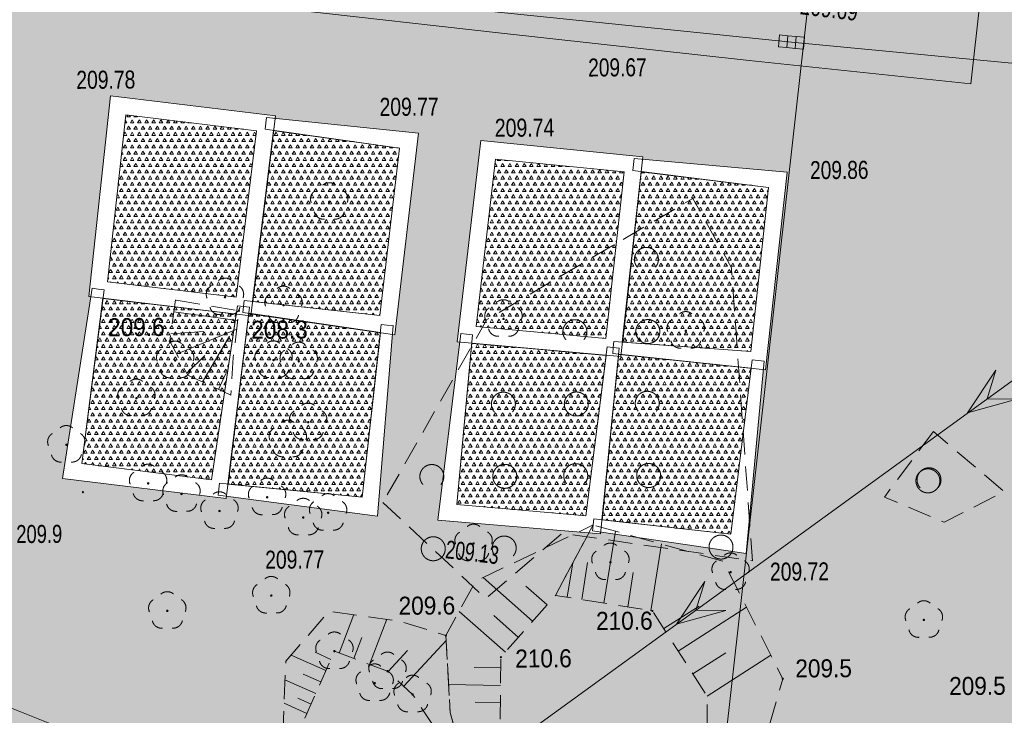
# Model space of a CAD drawing. Header units: millimetres. Extents: x 1477672 to 1719981, y -587673 to -401480.
# Tile 5 of 34: x 1575451 to 1616514, y -551656 to -522659. Entities that reach past the tile are written whole.
import ezdxf
from ezdxf.xclip import XClip

# ---------------------------------------------------------------- set-up
doc = ezdxf.new("R2010")
doc.units = ezdxf.units.MM
doc.header["$MEASUREMENT"] = 0
doc.header["$XCLIPFRAME"] = 0
doc.linetypes.add('1.0_0.5', pattern=[1500, 1000, -500])
doc.linetypes.add('Wipeout_Contour', pattern=[1000, 0, -1000])
for name, color, linetype, lineweight in [('0_Nr_pióra__1', 7, 'Continuous', 13), ('0_Nr_pióra__18', 9, 'Continuous', 13), ('0_Nr_pióra__80', 3, 'Continuous', 13), ('820-G Rysunki Obrazki_Nr_pióra__7', 7, 'Continuous', 13), ('mapa_robocza (1)_31_000 Inne (niezydentyfikowane)_Nr_pióra__1', 1, 'Continuous', 18), ('mapa_robocza (1)_31_000 Inne (niezydentyfikowane)_Nr_pióra__34', 34, 'Continuous', 18), ('mapa_robocza (1)_31_000 Inne (niezydentyfikowane)_Nr_pióra__7', 7, 'Continuous', 18), ('mapa_robocza (1)_31_000 Inne (niezydentyfikowane)_Nr_pióra__96', 96, 'Continuous', 18), ('mapa_robocza (1)_31_drzewo liściaste_Nr_pióra__94', 94, 'Continuous', 18), ('mapa_robocza (1)_31_kratka ściekowa_Nr_pióra__34', 34, 'Continuous', 18), ('mapa_robocza (1)_31_krawężnik_Nr_pióra__7', 7, 'Continuous', 18), ('mapa_robocza (1)_31_pikieta naturalna-Atr2_Nr_pióra__7', 7, 'Continuous', 18), ('mapa_robocza (1)_31_przewód kanalizacyjny_Nr_pióra__34', 34, 'Continuous', 18), ('mapa_robocza (1)_31_punkt wysokościowy naturalny-Atr2_Nr_pióra__7', 7, 'Continuous', 18), ('mapa_robocza (1)_31_skarpa nieumocniona_Nr_pióra__7', 7, 'Continuous', 18), ('mapa_robocza (1)_31_zadrzewienie  zakrzewienie_Nr_pióra__7', 7, 'Continuous', 18), ('mapa_robocza (1)_31_ściana oporowa (linia)_Nr_pióra__7', 7, 'Continuous', 18)]:
    doc.layers.add(name, color=color, linetype=linetype, lineweight=lineweight)
for name, color, linetype in [('820-G Rysunki Obrazki', 7, 'Continuous'), ('mapa_robocza (1)_31_pikieta naturalna', 7, 'Continuous'), ('mapa_robocza (1)_31_punkt wysokościowy naturalny', 7, 'Continuous')]:
    doc.layers.add(name, color=color, linetype=linetype)
doc.styles.add('GENERATED_STYLE_3', font='arial.ttf')
doc.linetypes.add('otdn_500', pattern='A,0,[1,ZS_INWENTARYZACJA TERENU1.Shx,S=39.68254,R=0,X=0,Y=0],-5000,0', length=5000)
pattern_1 = [(0, (1534167.6, 128270.5), (0, 519.61524), [150, -150]), (0, (1534317.6, 128530.3), (0, 519.61524), [150, -150]), (60, (1534167.6, 128270.5), (-450, 259.80762), [150, -150]), (60, (1534467.6, 128270.5), (-450, 259.80762), [150, -150]), (120, (1534317.6, 128270.5), (450, 259.80762), [150, -150]), (120, (1534617.6, 128270.5), (450, 259.80762), [150, -150])]

# ---------------------------------------------------------------- blocks, each defined once
blk = doc.blocks.new('Rysunek_1_31', base_point=(1578976, -495102))
at = {"layer": 'mapa_robocza (1)_31_drzewo liściaste_Nr_pióra__94', "linetype": 'Continuous', "lineweight": 18}
for points in [[(1588410, -530253, 1), (1588310, -530254, 1)], [(1584063, -534228, 1), (1583963, -534229, 1)], [(1586505, -534564, 1), (1586405, -534565, 1)], [(1595678, -535131, 1), (1595578, -535132, 1)], [(1603281, -535627, 1), (1603181, -535628, 1)], [(1581988, -536860, 1), (1581888, -536861, 1)], [(1586088, -536847, 1), (1585988, -536847, 1)], [(1587138, -536901, 1), (1587038, -536901, 1)], [(1580367, -538440, 1), (1580267, -538440, 1)], [(1587533, -539438, 1), (1587433, -539439, 1)], [(1577448, -540377, 1), (1577348, -540377, 1)], [(1586687, -540153, 1), (1586587, -540154, 1)], [(1580857, -541987, 1), (1580757, -541988, 1)], [(1582250, -542429, 1), (1582150, -542430, 1)], [(1585821, -542568, 1), (1585721, -542569, 1)], [(1583834, -543140, 1), (1583734, -543140, 1)], [(1588365, -543214, 1), (1588265, -543214, 1)], [(1587326, -543410, 1), (1587226, -543410, 1)], [(1594432, -544489, 1), (1594332, -544489, 1)], [(1600137, -545276, 1), (1600037, -545276, 1)], [(1605149, -545687, 1), (1605049, -545687, 1)], [(1585995, -546667, 1), (1585895, -546668, 1)], [(1581658, -547302, 1), (1581558, -547303, 1)], [(1613211, -547680, 1), (1613111, -547681, 1)], [(1588628, -548982, 1), (1588528, -548983, 1)], [(1590843, -549819, 1), (1590743, -549820, 1)], [(1590306, -550312, 1), (1590206, -550313, 1)], [(1591888, -550783, 1), (1591788, -550784, 1)]]:
    blk.add_hatch(color=94, dxfattribs=at).paths.add_polyline_path(points)
at = {"layer": 'mapa_robocza (1)_31_pikieta naturalna', "linetype": 'Continuous', "lineweight": 0, "true_color": 0x000000}
for points in [[(1584641, -534795, 1), (1584551, -534796, 1)], [(1581758, -536062, 1), (1581668, -536062, 1)]]:
    blk.add_hatch(color=18, dxfattribs=at).paths.add_polyline_path(points)
at = {"layer": 'mapa_robocza (1)_31_punkt wysokościowy naturalny', "linetype": 'Continuous', "lineweight": 0, "true_color": 0x000000}
for points in [[(1578134, -542353, 1), (1578044, -542353, 1)], [(1601884, -547305, 1), (1601794, -547306, 1)], [(1593269, -548335, 1), (1593179, -548336, 1)], [(1595565, -549232, 1), (1595475, -549233, 1)], [(1607320, -550134, 1), (1607230, -550135, 1)]]:
    blk.add_hatch(color=18, dxfattribs=at).paths.add_polyline_path(points)
at = {"layer": 'mapa_robocza (1)_31_000 Inne (niezydentyfikowane)_Nr_pióra__1', "color": 1, "linetype": 'Continuous', "lineweight": 18, "flags": 128}
for points in [[(1638078, -500415), (1638228, -500464), (1633623, -530752), (1632641, -544158), (1632086, -553621), (1631887, -555642), (1628059, -555904), (1617415, -555316), (1578650, -552780), (1572946, -550493), (1570359, -551018)], [(1554568, -582863), (1646151, -516449), (1647196, -515693)]]:
    blk.add_lwpolyline(points, dxfattribs=at)
for points in [[(1615793, -538464), (1616162, -537270), (1614983, -539051), (1617043, -538484)], [(1603649, -547269), (1604019, -546075), (1602841, -547857), (1604899, -547290)]]:
    blk.add_lwpolyline(points, close=True, dxfattribs=at)
at = {"layer": 'mapa_robocza (1)_31_000 Inne (niezydentyfikowane)_Nr_pióra__7', "color": 7, "linetype": 'Continuous', "lineweight": 18, "flags": 128}
for points in [[(1639770, -492215), (1645898, -436389), (1617490, -440333), (1604604, -555160), (1632561, -556328), (1639286, -496608)], [(1617490, -440333), (1542759, -450706), (1523711, -551458), (1539066, -552159), (1579590, -554515), (1593841, -554622), (1604604, -555160)]]:
    blk.add_lwpolyline(points, close=True, dxfattribs=at)
for points in [[(1616642, -511620), (1615122, -525339), (1605876, -524362), (1595419, -523212), (1587003, -522261)], [(1581876, -534841), (1584548, -535196)], [(1581751, -535752), (1583131, -535654)], [(1581996, -536600), (1584500, -535566)], [(1583073, -537754), (1584202, -535848)], [(1582421, -537398), (1583177, -536653)], [(1583745, -538070), (1584051, -537408)], [(1584246, -538307), (1584256, -538277)], [(1599817, -546987), (1600299, -543985)], [(1601768, -547296), (1602212, -544514)], [(1598285, -546736), (1598517, -545305)], [(1598896, -546833), (1599137, -545281)], [(1600808, -547142), (1601029, -545700)], [(1596841, -547735), (1594780, -545907)], [(1597447, -547051), (1596562, -546266)], [(1595708, -549021), (1593778, -547322)], [(1602313, -548043), (1603787, -547104)], [(1602918, -548980), (1605768, -547153)], [(1588778, -549061), (1589389, -547458)], [(1590041, -549534), (1590760, -547650)], [(1596255, -548408), (1595220, -547494)], [(1589380, -549288), (1589715, -548416)], [(1591467, -550446), (1593235, -548536)], [(1590813, -549830), (1591618, -548955)], [(1588223, -549785), (1586769, -549143)], [(1588430, -549323), (1587768, -549027)], [(1603524, -549926), (1604899, -549048)], [(1604119, -550853), (1606779, -549147)], [(1595512, -549682), (1594402, -549669)], [(1587798, -550747), (1586515, -550184)], [(1588015, -550266), (1587274, -549940)], [(1595506, -550412), (1593336, -550375)], [(1587601, -551188), (1587049, -550941)], [(1587433, -551579), (1586481, -551155)], [(1595490, -551123), (1594440, -551109)]]:
    blk.add_lwpolyline(points, dxfattribs=at)
at = {"layer": 'mapa_robocza (1)_31_000 Inne (niezydentyfikowane)_Nr_pióra__96', "color": 96, "linetype": 'Continuous', "lineweight": 18, "flags": 128}
for points in [[(1632561, -556328), (1639286, -496608), (1639770, -492215), (1645898, -436389), (1617490, -440333), (1604604, -555160)], [(1617490, -440333), (1542759, -450706), (1523711, -551458), (1539066, -552159), (1579590, -554515), (1593841, -554622), (1604604, -555160)]]:
    blk.add_lwpolyline(points, close=True, dxfattribs=at)
at = {"layer": 'mapa_robocza (1)_31_drzewo liściaste_Nr_pióra__94', "color": 94, "linetype": 'Continuous', "lineweight": 18}
for centre, start, end in [((1588357, -529853), 49.6034, 131.0594), ((1587979, -530132), 121.6394, 202.8794), ((1588739, -530127), 337.7834, 59.0234), ((1588127, -530579), 193.5524, 275.2024), ((1588597, -530576), 265.4604, 347.1104), ((1583632, -534107), 121.6394, 202.8794), ((1584010, -533829), 49.6034, 131.0594), ((1584392, -534102), 337.7834, 59.0234), ((1586452, -534165), 49.6034, 131.0594), ((1586074, -534443), 121.6394, 202.8794), ((1586834, -534438), 337.7834, 59.0234), ((1584249, -534551), 265.4604, 347.1104), ((1595626, -534731), 49.6034, 131.0594), ((1583779, -534554), 193.5524, 275.2024), ((1586221, -534890), 193.5524, 275.2024), ((1586691, -534887), 265.4604, 347.1104), ((1595247, -535010), 121.6394, 202.8794), ((1596007, -535005), 337.7834, 59.0234), ((1603229, -535227), 49.6034, 131.0594), ((1602850, -535506), 121.6394, 202.8794), ((1603610, -535501), 337.7834, 59.0234), ((1595395, -535457), 193.5524, 275.2024), ((1595865, -535454), 265.4604, 347.1104), ((1581935, -536461), 49.6034, 131.0594), ((1586035, -536447), 49.6034, 131.0594), ((1587086, -536501), 49.6034, 131.0594), ((1602998, -535953), 193.5524, 275.2024), ((1603468, -535950), 265.4604, 347.1104), ((1581557, -536739), 121.6394, 202.8794), ((1582317, -536734), 337.7834, 59.0234), ((1585657, -536725), 121.6394, 202.8794), ((1586707, -536779), 121.6394, 202.8794), ((1586417, -536721), 337.7834, 59.0234), ((1587467, -536775), 337.7834, 59.0234), ((1581705, -537186), 193.5524, 275.2024), ((1582175, -537183), 265.4604, 347.1104), ((1585805, -537172), 193.5524, 275.2024), ((1586275, -537170), 265.4604, 347.1104), ((1586855, -537226), 193.5524, 275.2024), ((1587325, -537224), 265.4604, 347.1104), ((1580315, -538040), 49.6034, 131.0594), ((1579936, -538318), 121.6394, 202.8794), ((1580696, -538314), 337.7834, 59.0234), ((1587480, -539039), 49.6034, 131.0594), ((1580084, -538765), 193.5524, 275.2024), ((1580554, -538763), 265.4604, 347.1104), ((1587102, -539317), 121.6394, 202.8794), ((1587862, -539312), 337.7834, 59.0234), ((1586635, -539754), 49.6034, 131.0594), ((1577017, -540255), 121.6394, 202.8794), ((1577396, -539977), 49.6034, 131.0594), ((1577777, -540251), 337.7834, 59.0234), ((1586256, -540032), 121.6394, 202.8794), ((1587250, -539764), 193.5524, 275.2024), ((1587016, -540027), 337.7834, 59.0234), ((1587720, -539761), 265.4604, 347.1104), ((1577165, -540702), 193.5524, 275.2024), ((1577635, -540700), 265.4604, 347.1104), ((1586404, -540479), 193.5524, 275.2024), ((1586874, -540476), 265.4604, 347.1104), ((1580805, -541587), 49.6034, 131.0594), ((1580427, -541865), 121.6394, 202.8794), ((1581187, -541861), 337.7834, 59.0234), ((1581819, -542307), 121.6394, 202.8794), ((1582198, -542029), 49.6034, 131.0594), ((1582579, -542303), 337.7834, 59.0234), ((1585769, -542169), 49.6034, 131.0594), ((1580574, -542313), 193.5524, 275.2024), ((1581044, -542310), 265.4604, 347.1104), ((1583782, -542740), 49.6034, 131.0594), ((1585390, -542447), 121.6394, 202.8794), ((1586150, -542442), 337.7834, 59.0234), ((1588312, -542814), 49.6034, 131.0594), ((1581967, -542755), 193.5524, 275.2024), ((1582437, -542752), 265.4604, 347.1104), ((1583403, -543018), 121.6394, 202.8794), ((1584163, -543014), 337.7834, 59.0234), ((1587273, -543010), 49.6034, 131.0594), ((1587934, -543092), 121.6394, 202.8794), ((1588694, -543088), 337.7834, 59.0234), ((1585538, -542894), 193.5524, 275.2024), ((1586008, -542891), 265.4604, 347.1104), ((1586895, -543288), 121.6394, 202.8794), ((1587655, -543284), 337.7834, 59.0234), ((1583551, -543465), 193.5524, 275.2024), ((1584021, -543463), 265.4604, 347.1104), ((1588082, -543539), 193.5524, 275.2024), ((1588552, -543537), 265.4604, 347.1104), ((1587043, -543735), 193.5524, 275.2024), ((1587513, -543733), 265.4604, 347.1104), ((1594001, -544367), 121.6394, 202.8794), ((1594380, -544089), 49.6034, 131.0594), ((1594761, -544363), 337.7834, 59.0234), ((1600084, -544876), 49.6034, 131.0594), ((1594619, -544811), 265.4604, 347.1104), ((1599706, -545154), 121.6394, 202.8794), ((1600466, -545150), 337.7834, 59.0234), ((1605097, -545287), 49.6034, 131.0594), ((1594149, -544814), 193.5524, 275.2024), ((1604719, -545565), 121.6394, 202.8794), ((1605478, -545561), 337.7834, 59.0234), ((1599854, -545601), 193.5524, 275.2024), ((1600324, -545598), 265.4604, 347.1104), ((1585942, -546268), 49.6034, 131.0594), ((1604866, -546012), 193.5524, 275.2024), ((1605336, -546009), 265.4604, 347.1104), ((1581606, -546903), 49.6034, 131.0594), ((1585564, -546546), 121.6394, 202.8794), ((1586324, -546541), 337.7834, 59.0234), ((1581227, -547181), 121.6394, 202.8794), ((1581987, -547177), 337.7834, 59.0234), ((1613159, -547280), 49.6034, 131.0594), ((1585711, -546993), 193.5524, 275.2024), ((1586181, -546990), 265.4604, 347.1104), ((1612780, -547558), 121.6394, 202.8794), ((1613540, -547554), 337.7834, 59.0234), ((1581375, -547628), 193.5524, 275.2024), ((1581845, -547625), 265.4604, 347.1104), ((1588576, -548582), 49.6034, 131.0594), ((1612928, -548006), 193.5524, 275.2024), ((1613398, -548003), 265.4604, 347.1104), ((1588197, -548861), 121.6394, 202.8794), ((1588957, -548856), 337.7834, 59.0234), ((1588345, -549308), 193.5524, 275.2024), ((1588815, -549305), 265.4604, 347.1104), ((1590412, -549698), 121.6394, 202.8794), ((1590791, -549420), 49.6034, 131.0594), ((1591172, -549693), 337.7834, 59.0234), ((1590253, -549913), 49.6034, 131.0594), ((1589875, -550191), 121.6394, 202.8794), ((1590560, -550145), 193.5524, 275.2024), ((1590635, -550187), 337.7834, 59.0234), ((1591030, -550142), 265.4604, 347.1104), ((1591836, -550384), 49.6034, 131.0594), ((1591458, -550662), 121.6394, 202.8794), ((1592218, -550657), 337.7834, 59.0234), ((1590023, -550638), 193.5524, 275.2024), ((1590493, -550635), 265.4604, 347.1104), ((1591605, -551109), 193.5524, 275.2024), ((1592075, -551106), 265.4604, 347.1104)]:
    blk.add_arc(centre, 400, start, end, dxfattribs=at)
at = {"layer": 'mapa_robocza (1)_31_kratka ściekowa_Nr_pióra__34', "color": 34, "linetype": 'Continuous', "lineweight": 18}
for p, q in [((1607096, -523795), (1607141, -523296)), ((1607141, -523296), (1607489, -523327)), ((1607445, -523825), (1607489, -523327)), ((1607489, -523327), (1607838, -523358)), ((1607794, -523856), (1607838, -523358)), ((1607838, -523358), (1608186, -523389)), ((1608142, -523887), (1608186, -523389)), ((1607096, -523795), (1607445, -523825)), ((1607445, -523825), (1607794, -523856)), ((1607794, -523856), (1608142, -523887))]:
    blk.add_line(p, q, dxfattribs=at)
at = {"layer": 'mapa_robocza (1)_31_krawężnik_Nr_pióra__7', "color": 7, "linetype": 'Continuous', "lineweight": 18, "flags": 128}
blk.add_lwpolyline([(1616642, -511620), (1615122, -525339), (1605876, -524362), (1595419, -523212), (1587003, -522261), (1567211, -520106), (1542955, -517446), (1514566, -514320), (1516315, -493380), (1517066, -483225), (1522280, -483745), (1532376, -484846), (1533606, -484809), (1534785, -484593), (1535853, -484256), (1536620, -483812), (1538063, -482564), (1539293, -480886), (1539846, -479603), (1540010, -478512), (1540802, -471988), (1542041, -461480), (1543169, -452444)], dxfattribs=at)
at = {"layer": 'mapa_robocza (1)_31_przewód kanalizacyjny_Nr_pióra__34', "color": 34, "linetype": 'Continuous', "lineweight": 18, "flags": 128}
blk.add_lwpolyline([(1515013, -513777), (1546792, -516914), (1577993, -520553), (1607641, -523592), (1631555, -525873)], dxfattribs=at)
at = {"layer": 'mapa_robocza (1)_31_skarpa nieumocniona_Nr_pióra__7', "color": 7, "linetype": '1.0_0.5', "lineweight": 18, "flags": 128}
for points in [[(1581943, -534341), (1581713, -536062), (1582461, -537478), (1584256, -538307), (1584357, -536747), (1584596, -534795)], [(1581943, -534341), (1581713, -536062), (1582461, -537478), (1584256, -538307), (1584357, -536747), (1584596, -534795)], [(1593224, -548336), (1593403, -551535), (1594169, -554320), (1595478, -552373), (1595520, -549232), (1597795, -546659), (1599368, -543720), (1594471, -546058)], [(1593224, -548336), (1593403, -551535), (1594169, -554320), (1595478, -552373), (1595520, -549232), (1597795, -546659), (1599368, -543720), (1594471, -546058)], [(1599368, -543720), (1597795, -546659), (1601839, -547306), (1604119, -550863), (1604133, -553333), (1605893, -554932), (1607275, -550134), (1604797, -545239)], [(1599368, -543720), (1597795, -546659), (1601839, -547306), (1604119, -550863), (1604133, -553333), (1605893, -554932), (1607275, -550134), (1604797, -545239)], [(1586367, -553975), (1586550, -549394), (1588348, -547314), (1591291, -547727), (1593224, -548336), (1593403, -551535), (1594169, -554320), (1591838, -550784), (1590793, -549820), (1588578, -548982)], [(1586367, -553975), (1586550, -549394), (1588348, -547314), (1591291, -547727), (1593224, -548336), (1593403, -551535), (1594169, -554320), (1591838, -550784), (1590793, -549820), (1588578, -548982)]]:
    blk.add_lwpolyline(points, close=True, dxfattribs=at)
at = {"layer": 'mapa_robocza (1)_31_zadrzewienie  zakrzewienie_Nr_pióra__7', "color": 7, "linetype": '1.0_0.5', "lineweight": 18, "flags": 128}
for points in [[(1590602, -542781), (1594885, -546786), (1598080, -544067), (1606006, -545212), (1605136, -533006), (1603529, -530106), (1594938, -535155)], [(1613555, -539828), (1611511, -542560), (1614007, -543605), (1616510, -542331)]]:
    blk.add_lwpolyline(points, close=True, dxfattribs=at)
at = {"layer": 'mapa_robocza (1)_31_zadrzewienie  zakrzewienie_Nr_pióra__7', "color": 7, "linetype": 'Continuous', "lineweight": 18}
for centre in [(1601647, -535661), (1598665, -538678), (1595682, -541695), (1601682, -541661), (1613329, -541883), (1592699, -544713), (1604699, -544643)]:
    blk.add_circle(centre, 500, dxfattribs=at)
for centre in [(1601588, -532650), (1598605, -535667), (1595623, -538685), (1601622, -538650), (1592640, -541702), (1598640, -541667), (1613374, -541840), (1595657, -544684)]:
    blk.add_arc(centre, 500, 319.1814, 221.4934, dxfattribs=at)
at = {"layer": 'mapa_robocza (1)_31_ściana oporowa (linia)_Nr_pióra__7', "color": 7, "linetype": 'otdn_500', "lineweight": 18}
for p, q in [((1585751, -526730), (1585721, -526979)), ((1585691, -527227), (1585721, -526979)), ((1601077, -528441), (1601051, -528690)), ((1601024, -528939), (1601051, -528690)), ((1578473, -533854), (1578721, -533889)), ((1578968, -533925), (1578721, -533889)), ((1584537, -534581), (1584785, -534614)), ((1584753, -534862), (1584785, -534614)), ((1584817, -534366), (1584785, -534614)), ((1585033, -534647), (1584785, -534614)), ((1590531, -535366), (1590779, -535389)), ((1591028, -535413), (1590779, -535389)), ((1593843, -535743), (1594092, -535770)), ((1594340, -535797), (1594092, -535770)), ((1600228, -536076), (1600205, -536325)), ((1599957, -536297), (1600205, -536325)), ((1600182, -536574), (1600205, -536325)), ((1600453, -536353), (1600205, -536325)), ((1606000, -536843), (1606248, -536870)), ((1606497, -536897), (1606248, -536870)), ((1583787, -541982), (1583759, -542230)), ((1583730, -542479), (1583759, -542230)), ((1599400, -543472), (1599368, -543720)), ((1599335, -543968), (1599368, -543720))]:
    blk.add_line(p, q, dxfattribs=at)
at = {"layer": 'mapa_robocza (1)_31_ściana oporowa (linia)_Nr_pióra__7', "color": 7, "linetype": 'otdn_500', "lineweight": 18, "flags": 128}
for points in [[(1579241, -525838), (1578333, -534197), (1585092, -535006), (1586115, -526670)], [(1594679, -527701), (1593694, -536094), (1600515, -536705), (1601443, -528372)]]:
    blk.add_lwpolyline(points, close=True, dxfattribs=at)
at = {"layer": 'mapa_robocza (1)_31_ściana oporowa (linia)_Nr_pióra__7', "color": 7, "linetype": 'Continuous', "lineweight": 18, "flags": 128}
for points in [[(1579871, -526631), (1579108, -533581), (1584477, -534222), (1585326, -527287)], [(1595296, -528469), (1594490, -535447), (1599895, -535945), (1600659, -529007)]]:
    blk.add_lwpolyline(points, close=True, dxfattribs=at)
for points in [[(1585751, -526730), (1592077, -527396), (1591091, -535789), (1584753, -534862)], [(1601077, -528441), (1607465, -529021), (1606559, -537249), (1600182, -536574)], [(1578968, -533925), (1578039, -541166), (1583456, -541838), (1584537, -534581)], [(1583787, -541982), (1589732, -542558), (1590531, -535366)], [(1594340, -535797), (1593680, -542870), (1599059, -543343), (1599957, -536297)], [(1599400, -543472), (1605115, -544112), (1606000, -536843)]]:
    blk.add_lwpolyline(points, dxfattribs=at)
at = {"layer": 'mapa_robocza (1)_31_ściana oporowa (linia)_Nr_pióra__7', "color": 7, "linetype": 'otdn_500', "lineweight": 18, "flags": 128}
for points in [[(1585691, -527227), (1591293, -528012), (1590468, -534990), (1584817, -534366)], [(1601024, -528939), (1606684, -529649), (1605938, -536491), (1600228, -536076)], [(1578473, -533854), (1577230, -541785), (1584061, -542622), (1585033, -534647)], [(1583730, -542479), (1590374, -543350), (1591028, -535413)], [(1593843, -535743), (1592889, -543520), (1599676, -544097), (1600453, -536353)], [(1599335, -543968), (1605749, -544918), (1606497, -536897)]]:
    blk.add_lwpolyline(points, dxfattribs=at)
at = {"layer": 'mapa_robocza (1)_31_000 Inne (niezydentyfikowane)_Nr_pióra__34', "color": 34, "linetype": 'Continuous', "lineweight": 18, "insert": (1599161, -525039), "char_height": 750, "attachment_point": 7, "rotation": 0.3314, "style": 'GENERATED_STYLE_3'}
blk.add_mtext('\\A1;{\\W0.761000x;\\pql;\\fArial|b0|i0|c238|p38;209.67}', dxfattribs=at)
at = {"layer": 'mapa_robocza (1)_31_000 Inne (niezydentyfikowane)_Nr_pióra__7', "color": 7, "linetype": 'Continuous', "lineweight": 18, "char_height": 750, "attachment_point": 7, "style": 'GENERATED_STYLE_3'}
for s, insert, rotation in [('\\A1;{\\W0.752000x;\\pql;\\fArial|b0|i0|c238|p38;209.69}', (1607970, -522438), 353.2774), ('\\A1;{\\W0.768000x;\\pql;\\fArial|b0|i0|c238|p38;209.78}', (1577815, -525553), 0.3314), ('\\A1;{\\W0.769000x;\\pql;\\fArial|b0|i0|c238|p38;209.77}', (1590461, -526680), 0.3314), ('\\A1;{\\W0.775000x;\\pql;\\fArial|b0|i0|c238|p38;209.74}', (1595267, -527552), 0.3314), ('\\A1;{\\W0.760000x;\\pql;\\fArial|b0|i0|c238|p38;209.86}', (1608416, -529316), 0.3314), ('\\A1;{\\W0.731000x;\\pql;\\fArial|b0|i0|c238|p38;209.9}', (1575310, -544487), 0.3314), ('\\A1;{\\W0.695000x;\\pql;\\fArial|b0|i0|c238|p38;209.13}', (1593175, -545114), 353.4114), ('\\A1;{\\W0.769000x;\\pql;\\fArial|b0|i0|c238|p38;209.77}', (1585691, -545557), 0.3314), ('\\A1;{\\W0.768000x;\\pql;\\fArial|b0|i0|c238|p38;209.72}', (1606744, -546056), 0.3314)]:
    blk.add_mtext(s, dxfattribs=dict(at, insert=insert, rotation=rotation))
at = {"layer": 'mapa_robocza (1)_31_pikieta naturalna-Atr2_Nr_pióra__7', "color": 7, "linetype": 'Continuous', "lineweight": 18, "char_height": 750, "attachment_point": 7, "rotation": 0.3314, "style": 'GENERATED_STYLE_3'}
for s, insert in [('\\A1;{\\W0.900000x;\\pql;\\fArial|b0|i0|c238|p38;209.6}', (1579138, -535865)), ('\\A1;{\\W0.900000x;\\pql;\\fArial|b0|i0|c238|p38;208.3}', (1585109, -535971))]:
    blk.add_mtext(s, dxfattribs=dict(at, insert=insert))
at = {"layer": 'mapa_robocza (1)_31_punkt wysokościowy naturalny-Atr2_Nr_pióra__7', "color": 7, "linetype": 'Continuous', "lineweight": 18, "char_height": 750, "attachment_point": 7, "rotation": 0.3314, "style": 'GENERATED_STYLE_3'}
for s, insert in [('\\A1;{\\W0.900000x;\\pql;\\fArial|b0|i0|c238|p38;209.6}', (1591256, -547475)), ('\\A1;{\\W0.900000x;\\pql;\\fArial|b0|i0|c238|p38;210.6}', (1599490, -548108)), ('\\A1;{\\W0.900000x;\\pql;\\fArial|b0|i0|c238|p38;210.6}', (1596119, -549677)), ('\\A1;{\\W0.900000x;\\pql;\\fArial|b0|i0|c238|p38;209.5}', (1607801, -550090)), ('\\A1;{\\W0.900000x;\\pql;\\fArial|b0|i0|c238|p38;209.5}', (1614216, -550823))]:
    blk.add_mtext(s, dxfattribs=dict(at, insert=insert))

msp = doc.modelspace()

# ---------------------------------------------------------------- hatches: boundary and pattern name
at = {"layer": '0_Nr_pióra__18', "linetype": 'Continuous', "lineweight": 0, "true_color": 0x909090}
h = msp.add_hatch(color=252, dxfattribs=at)
h.paths.add_polyline_path([(1514566, -514320), (1542955, -517446), (1567211, -520106), (1587003, -522261), (1595419, -523212), (1605876, -524362), (1615122, -525339), (1616642, -511620), (1617591, -501074), (1618121, -495871), (1618129, -495501), (1618282, -494260), (1618994, -492796), (1620405, -491247), (1621880, -490419), (1625828, -490126), (1635364, -491111), (1636289, -485005), (1629392, -483915), (1621391, -481992), (1616774, -480818), (1611721, -480337), (1601535, -479216), (1593660, -478372), (1571305, -475951), (1557857, -474489), (1550692, -473700), (1550120, -473424), (1549488, -473037), (1548815, -472461), (1548220, -471725), (1547766, -470907), (1547421, -470119), (1547424, -468799), (1548048, -462695), (1549083, -453139), (1549186, -451919), (1549169, -451739), (1543175, -451853), (1543169, -452444), (1542505, -456987), (1541231, -468445), (1540010, -478512), (1539846, -479603), (1539293, -480886), (1538063, -482564), (1536620, -483812), (1535853, -484256), (1534785, -484593), (1533606, -484809), (1532376, -484846), (1522280, -483745), (1517066, -483225), (1516315, -493380)])
h.paths.add_polyline_path([(1518877, -505805), (1519023, -506784), (1519288, -507773), (1519613, -508581), (1520057, -509268), (1520872, -510073), (1521766, -510768), (1523101, -511591), (1531916, -512460), (1570091, -516639), (1589873, -518784), (1607864, -520650), (1608554, -520566), (1609063, -520373), (1609511, -520081), (1609899, -519699), (1610196, -519247), (1610393, -518746), (1610961, -514832), (1612438, -500454), (1612366, -500124), (1612081, -499366), (1611637, -498678), (1611064, -498102), (1610381, -497655), (1610241, -497586), (1608267, -496968), (1606386, -496779), (1605447, -496854), (1604848, -497057), (1604310, -497391), (1603852, -497823), (1603495, -498345), (1603249, -498927), (1603159, -499565), (1600350, -499260), (1600200, -499244), (1599834, -499204), (1593946, -498561), (1594654, -489576), (1599658, -490107), (1607353, -490943), (1610445, -491305), (1610955, -491292), (1611374, -491170), (1612013, -490996), (1612460, -490563), (1612847, -489971), (1613033, -489350), (1613049, -488660), (1612977, -488230), (1612845, -487901), (1612592, -487423), (1612180, -487045), (1611138, -486661), (1595537, -484851), (1551419, -480076), (1550018, -479934), (1549208, -479909), (1548678, -480012), (1547640, -480348), (1547103, -480861), (1546598, -481694), (1546493, -482475), (1546667, -483194), (1547010, -483702), (1547392, -484070), (1547964, -484416), (1548625, -484582), (1548625, -484584), (1547647, -493537), (1547647, -493538), (1546690, -493433), (1543074, -493040), (1543074, -493035), (1543040, -492325), (1542896, -491666), (1542612, -491047), (1542199, -490510), (1541686, -490063), (1541095, -489736), (1540594, -489569), (1530077, -488470), (1526995, -488108), (1525885, -488194), (1524837, -488510), (1523880, -489036), (1522449, -490514), (1521337, -491910), (1520457, -493646), (1519987, -495338), (1519055, -503634)], flags=0)
at = {"layer": '0_Nr_pióra__80', "linetype": 'Continuous', "lineweight": 13}
h = msp.add_hatch(dxfattribs=at)
h.set_pattern_fill('Trójkąciki', color=3, style=0, pattern_type=2)
h.set_pattern_definition(pattern_1)
h.paths.add_polyline_path([(1505688, -550702), (1514539, -551031), (1517569, -551173), (1523711, -551458), (1539066, -552159), (1579590, -554515), (1593841, -554622), (1604604, -555160), (1632561, -556328), (1639286, -496608), (1639770, -492215), (1639838, -491602), (1635364, -491111), (1625828, -490126), (1621880, -490419), (1620405, -491247), (1618994, -492796), (1618282, -494260), (1618129, -495501), (1618121, -495871), (1617591, -501074), (1616642, -511620), (1615122, -525339), (1605876, -524362), (1595419, -523212), (1587003, -522261), (1567211, -520106), (1542955, -517446), (1514566, -514320), (1516315, -493380), (1517066, -483225), (1515691, -483123), (1515256, -488406), (1505714, -550342)])
h.paths.add_polyline_path([(1577230, -541785), (1584061, -542622), (1584073, -542524), (1590374, -543350), (1590998, -535775), (1591091, -535789), (1592077, -527396), (1586103, -526768), (1586004, -526757), (1586115, -526670), (1579241, -525838), (1578333, -534197), (1578432, -534119), (1578418, -534208)], flags=0)
h.paths.add_polyline_path([(1599676, -544097), (1599684, -544020), (1605749, -544918), (1606465, -537239), (1606559, -537249), (1607465, -529021), (1601432, -528473), (1601443, -528372), (1594679, -527701), (1593694, -536094), (1593799, -536103), (1592889, -543520)], flags=0)

# ---------------------------------------------------------------- linework, layer by layer
at = {"layer": '820-G Rysunki Obrazki_Nr_pióra__7', "color": 7, "linetype": 'otdn_500', "lineweight": 13}
msp.add_line((1606497, -536897), (1606248, -536870), dxfattribs=at)
at = {"layer": '820-G Rysunki Obrazki_Nr_pióra__7', "color": 7, "linetype": 'Continuous', "lineweight": 13, "flags": 128}
for points in [[(1616642, -511620), (1615122, -525339), (1605876, -524362), (1595419, -523212), (1587003, -522261)], [(1585751, -526730), (1592077, -527396), (1591091, -535789), (1584753, -534862)], [(1601077, -528441), (1607465, -529021), (1606559, -537249), (1600182, -536574)], [(1578968, -533925), (1578039, -541166), (1583456, -541838), (1584537, -534581)], [(1583787, -541982), (1589732, -542558), (1590531, -535366)], [(1594340, -535797), (1593680, -542870), (1599059, -543343), (1599957, -536297)], [(1599400, -543472), (1605115, -544112), (1606000, -536843)]]:
    msp.add_lwpolyline(points, dxfattribs=at)
at = {"layer": '820-G Rysunki Obrazki_Nr_pióra__7', "color": 7, "linetype": 'otdn_500', "lineweight": 13, "flags": 128}
for points in [[(1579241, -525838), (1578333, -534197), (1585092, -535006), (1586115, -526670)], [(1594679, -527701), (1593694, -536094), (1600515, -536705), (1601443, -528372)]]:
    msp.add_lwpolyline(points, close=True, dxfattribs=at)
at = {"layer": '820-G Rysunki Obrazki_Nr_pióra__7', "color": 7, "linetype": 'Continuous', "lineweight": 13, "flags": 128}
for points in [[(1579871, -526631), (1579108, -533581), (1584477, -534222), (1585326, -527287)], [(1595296, -528469), (1594490, -535447), (1599895, -535945), (1600659, -529007)]]:
    msp.add_lwpolyline(points, close=True, dxfattribs=at)
at = {"layer": '820-G Rysunki Obrazki_Nr_pióra__7', "color": 7, "linetype": 'otdn_500', "lineweight": 13, "flags": 128}
for points in [[(1585691, -527227), (1591293, -528012), (1590468, -534990), (1584817, -534366)], [(1601024, -528939), (1606684, -529649), (1605938, -536491), (1600228, -536076)], [(1578473, -533854), (1577230, -541785), (1584061, -542622), (1585033, -534647)], [(1583730, -542479), (1590374, -543350), (1591028, -535413)], [(1593843, -535743), (1592889, -543520), (1599676, -544097), (1600453, -536353)], [(1599335, -543968), (1605749, -544918), (1606497, -536897)]]:
    msp.add_lwpolyline(points, dxfattribs=at)

# ---------------------------------------------------------------- next in the draw order: wipeouts: each hides what was drawn before it
at = {"color": 254, "linetype": 'Wipeout_Contour', "lineweight": 0, "ltscale": 6735629.597048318}
msp.add_wipeout([(1594490, -535447), (1599895, -535945), (1600659, -529007), (1595296, -528469)], dxfattribs=at)
at = {"color": 254, "linetype": 'Wipeout_Contour', "lineweight": 0, "ltscale": 6681062.457550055}
msp.add_wipeout([(1578039, -541166), (1583456, -541838), (1584485, -534934), (1578924, -534268)], dxfattribs=at)

# ---------------------------------------------------------------- next in the draw order: hatches: boundary and pattern name
at = {"layer": '0_Nr_pióra__80', "linetype": 'Continuous', "lineweight": 13}
h = msp.add_hatch(dxfattribs=at)
h.set_pattern_fill('Trójkąciki', color=3, style=0, pattern_type=2)
h.set_pattern_definition(pattern_1)
h.paths.add_polyline_path([(1594490, -535447), (1599895, -535945), (1600659, -529007), (1595296, -528469)])
h = msp.add_hatch(dxfattribs=at)
h.set_pattern_fill('Trójkąciki', color=3, style=0, pattern_type=2)
h.set_pattern_definition(pattern_1)
h.paths.add_polyline_path([(1578039, -541166), (1583456, -541838), (1584485, -534934), (1578924, -534268)])

# ---------------------------------------------------------------- next in the draw order: linework, layer by layer
at = {"layer": '0_Nr_pióra__1', "color": 7, "linetype": 'Continuous', "lineweight": 13, "flags": 128}
for points in [[(1594490, -535447), (1599895, -535945), (1600659, -529007), (1595296, -528469)], [(1578039, -541166), (1583456, -541838), (1584485, -534934), (1578924, -534268)]]:
    msp.add_lwpolyline(points, close=True, dxfattribs=at)

# ---------------------------------------------------------------- next in the draw order: wipeouts: each hides what was drawn before it
at = {"color": 254, "linetype": 'Wipeout_Contour', "lineweight": 0, "ltscale": 6674982.342129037}
msp.add_wipeout([(1579871, -526631), (1579108, -533581), (1584477, -534222), (1585326, -527287)], dxfattribs=at)
at = {"color": 254, "linetype": 'Wipeout_Contour', "lineweight": 0, "ltscale": 6759374.271595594}
msp.add_wipeout([(1600582, -536102), (1605938, -536491), (1606684, -529649), (1601375, -528983)], dxfattribs=at)
at = {"color": 254, "linetype": 'Wipeout_Contour', "lineweight": 0, "ltscale": 6742013.935278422}
msp.add_wipeout([(1594308, -536149), (1593680, -542870), (1599059, -543343), (1599912, -536651)], dxfattribs=at)

# ---------------------------------------------------------------- next in the draw order: hatches: boundary and pattern name
at = {"layer": '0_Nr_pióra__80', "linetype": 'Continuous', "lineweight": 13}
h = msp.add_hatch(dxfattribs=at)
h.set_pattern_fill('Trójkąciki', color=3, style=0, pattern_type=2)
h.set_pattern_definition(pattern_1)
h.paths.add_polyline_path([(1579871, -526631), (1579108, -533581), (1584477, -534222), (1585326, -527287)])
h = msp.add_hatch(dxfattribs=at)
h.set_pattern_fill('Trójkąciki', color=3, style=0, pattern_type=2)
h.set_pattern_definition(pattern_1)
h.paths.add_polyline_path([(1600582, -536102), (1605938, -536491), (1606684, -529649), (1601375, -528983)])
h = msp.add_hatch(dxfattribs=at)
h.set_pattern_fill('Trójkąciki', color=3, style=0, pattern_type=2)
h.set_pattern_definition(pattern_1)
h.paths.add_polyline_path([(1594308, -536149), (1593680, -542870), (1599059, -543343), (1599912, -536651)])

# ---------------------------------------------------------------- next in the draw order: linework, layer by layer
at = {"layer": '0_Nr_pióra__1', "color": 7, "linetype": 'Continuous', "lineweight": 13, "flags": 128}
for points in [[(1579871, -526631), (1579108, -533581), (1584477, -534222), (1585326, -527287)], [(1600582, -536102), (1605938, -536491), (1606684, -529649), (1601375, -528983)], [(1594308, -536149), (1593680, -542870), (1599059, -543343), (1599912, -536651)]]:
    msp.add_lwpolyline(points, close=True, dxfattribs=at)

# ---------------------------------------------------------------- next in the draw order: wipeouts: each hides what was drawn before it
at = {"color": 254, "linetype": 'Wipeout_Contour', "lineweight": 0, "ltscale": 6698856.599975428}
msp.add_wipeout([(1585166, -534405), (1590468, -534990), (1591293, -528012), (1586041, -527276)], dxfattribs=at)
at = {"color": 254, "linetype": 'Wipeout_Contour', "lineweight": 0, "ltscale": 11829895.76760401}
msp.add_wipeout([(1599735, -543510), (1605115, -544112), (1605958, -537186), (1600526, -536610), (1600429, -536600), (1600419, -536696), (1600418, -536704)], dxfattribs=at)

# ---------------------------------------------------------------- next in the draw order: hatches: boundary and pattern name
at = {"layer": '0_Nr_pióra__80', "linetype": 'Continuous', "lineweight": 13}
h = msp.add_hatch(dxfattribs=at)
h.set_pattern_fill('Trójkąciki', color=3, style=0, pattern_type=2)
h.set_pattern_definition(pattern_1)
h.paths.add_polyline_path([(1585166, -534405), (1590468, -534990), (1591293, -528012), (1586041, -527276)])
h = msp.add_hatch(dxfattribs=at)
h.set_pattern_fill('Trójkąciki', color=3, style=0, pattern_type=2)
h.set_pattern_definition(pattern_1)
h.paths.add_polyline_path([(1599735, -543510), (1605115, -544112), (1605958, -537186), (1600526, -536610), (1600429, -536600), (1600419, -536696), (1600418, -536704)])

# ---------------------------------------------------------------- next in the draw order: linework, layer by layer
at = {"layer": '0_Nr_pióra__1', "color": 7, "linetype": 'Continuous', "lineweight": 13, "flags": 128}
for points in [[(1585166, -534405), (1590468, -534990), (1591293, -528012), (1586041, -527276)], [(1599735, -543510), (1605115, -544112), (1605958, -537186), (1600526, -536610), (1600429, -536600), (1600419, -536696), (1600418, -536704)]]:
    msp.add_lwpolyline(points, close=True, dxfattribs=at)

# ---------------------------------------------------------------- next in the draw order: wipeouts: each hides what was drawn before it
at = {"color": 254, "linetype": 'Wipeout_Contour', "lineweight": 0, "ltscale": 10050948.9235654}
msp.add_wipeout([(1584135, -542015), (1589732, -542558), (1590493, -535702), (1585104, -534913), (1585002, -534899), (1584990, -534994)], dxfattribs=at)

# ---------------------------------------------------------------- next in the draw order: hatches: boundary and pattern name
at = {"layer": '0_Nr_pióra__80', "linetype": 'Continuous', "lineweight": 13}
h = msp.add_hatch(dxfattribs=at)
h.set_pattern_fill('Trójkąciki', color=3, style=0, pattern_type=2)
h.set_pattern_definition(pattern_1)
h.paths.add_polyline_path([(1584135, -542015), (1589732, -542558), (1590493, -535702), (1585104, -534913), (1585002, -534899), (1584990, -534994)])

# ---------------------------------------------------------------- next in the draw order: linework, layer by layer
at = {"layer": '0_Nr_pióra__1', "color": 7, "linetype": 'Continuous', "lineweight": 13, "flags": 128}
msp.add_lwpolyline([(1584135, -542015), (1589732, -542558), (1590493, -535702), (1585104, -534913), (1585002, -534899), (1584990, -534994)], close=True, dxfattribs=at)

# ---------------------------------------------------------------- next in the draw order: block references
at = {"layer": '820-G Rysunki Obrazki', "color": 7, "linetype": 'Continuous', "lineweight": 13}
ref = msp.add_blockref('Rysunek_1_31', (1578976, -495102), dxfattribs=at)
XClip(ref).set_block_clipping_path([(1477726.031469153, -588724.3337809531), (1681302.6256644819, -587546.7532194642), (1680226.3292940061, -401479.8660894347), (1476649.735098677, -402657.4466509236)])

doc.saveas('drawing.dxf')
